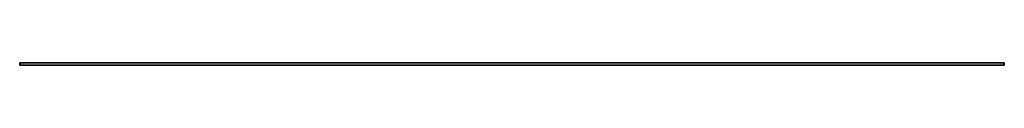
# Model space of a CAD drawing. Header units: millimetres. Extents: x 0 to 5800, y -16 to 0.
import ezdxf

# ---------------------------------------------------------------- set-up
doc = ezdxf.new("R2010")
doc.units = ezdxf.units.MM
doc.header["$LTSCALE"] = 10
doc.layers.add('3DD-cke-_BESCH_sich_laufhor_hilf', color=1, linetype='Continuous')
doc.layers.add('3DD-cke-_BESCH_sich_laufhor_hilf_wnz', color=1, linetype='Continuous')

msp = doc.modelspace()

# ---------------------------------------------------------------- linework, layer by layer
at = {"layer": '3DD-cke-_BESCH_sich_laufhor_hilf_wnz'}
msp.add_polyline3d([(0, 0, 0), (0, 0, 0), (0, 0, 0), (0, 0, 0), (0, 0, 0), (0, 0, 0), (0, -15.5, 0), (0, -15.5, -79), (0, 0, -79), (0, -15.5, -79), (5800, -15.5, -79), (5800, 0, -79), (5800, -15.5, -79), (5800, -15.5, 0), (5800, 0, 0), (5800, -15.5, 0), (0, -15.5, 0), (0, 0, 0), (0, 0, -79), (5800, 0, -79), (5800, 0, 0), (0, 0, 0)], dxfattribs=at)

# ---------------------------------------------------------------- meshes
at = {"layer": '3DD-cke-_BESCH_sich_laufhor_hilf'}
mesh = msp.add_polymesh((6, 3), dxfattribs=at)
for k, corner in enumerate([(5800, 0), (5800, -15.5), (5800, -15.5), (0, 0), (0, -15.5), (0, -15.5), (0, 0, -79), (0, -15.5, -79), (0, -15.5), (5800, 0, -79), (5800, -15.5, -79), (5800, -15.5), (5800, 0, -79), (5800, 0, -79), (5800, 0), (0, 0, -79), (0, 0, -79), (0, 0)]):
    mesh.set_mesh_vertex(divmod(k, 3), corner)

doc.saveas('drawing.dxf')
